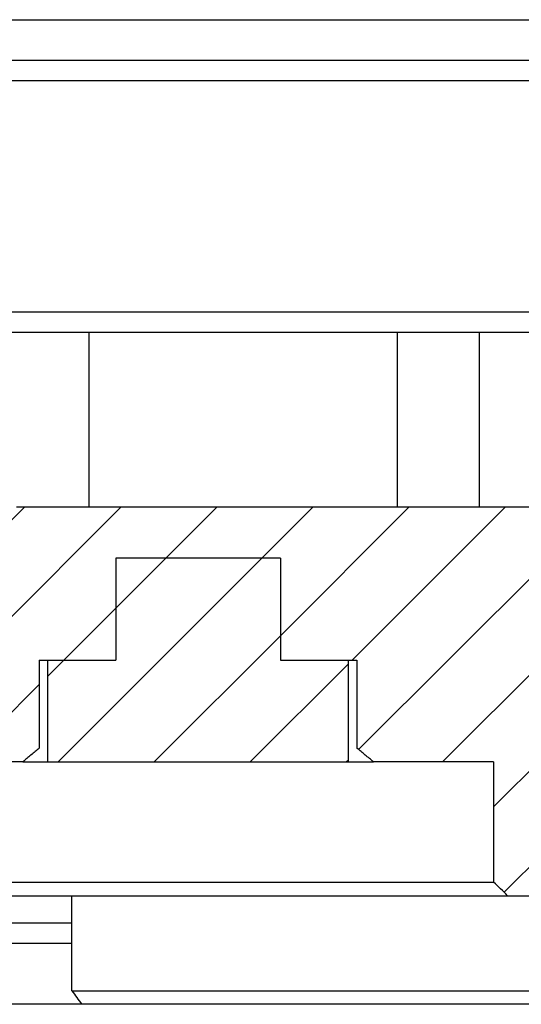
# Model space of a CAD drawing. Extents: x -1809 to 6113, y -4129 to 1471.
# Tile 117 of 197: x 3210.39 to 3217.77, y -2807.04 to -2792.54. Entities that reach past the tile are written whole.
import ezdxf

# ---------------------------------------------------------------- set-up
doc = ezdxf.new("R2010")
doc.units = 0
doc.linetypes.add('DASHED', pattern=[15, 7, -8])
doc.layers.get('0').update_dxf_attribs({"linetype": 'CONTINUOUS'})
doc.layers.add('1', color=7, linetype='CONTINUOUS')
pattern_1 = [(-135, (-1117.57, -6668.1354), (0.70710678, -0.70710678), [])]

# ---------------------------------------------------------------- blocks, each defined once
blk = doc.blocks.new('Z-STACK', base_point=(-660.966, -2918.356))
at = {"linetype": 'CONTINUOUS'}
h = blk.add_hatch(dxfattribs=at)
h.set_pattern_fill('USER', color=1, angle=-135, pattern_type=0)
h.set_pattern_definition(pattern_1)
edge = h.paths.add_edge_path()
edge.add_line((3205.163, -2799.723), (3209.496, -2799.723))
edge.add_line((3209.496, -2799.723), (3209.708, -2799.723))
edge.add_line((3209.708, -2799.723), (3209.834, -2799.723))
edge.add_line((3209.834, -2799.723), (3210.345, -2799.723))
edge.add_line((3210.345, -2799.723), (3232.202, -2799.723))
edge.add_spline(control_points=[(3232.202, -2799.723), (3232.372, -2799.89), (3232.712, -2800.223), (3233.051, -2800.556), (3233.221, -2800.723)], knot_values=[0, 0, 0, 0, 0.713839, 1.427679, 1.427679, 1.427679, 1.427679], degree=3, periodic=0)
edge.add_line((3233.221, -2800.723), (3233.221, -2807.043))
edge.add_line((3233.221, -2807.043), (3231.693, -2807.043))
edge.add_line((3231.693, -2807.043), (3231.387, -2807.043))
edge.add_spline(control_points=[(3231.387, -2807.043), (3231.353, -2807.01), (3231.285, -2806.943), (3231.217, -2806.876), (3231.183, -2806.843)], knot_values=[0, 0, 0, 0, 0.142814, 0.285629, 0.285629, 0.285629, 0.285629], degree=3, periodic=0)
edge.add_line((3231.183, -2806.843), (3231.183, -2805.443))
edge.add_line((3231.183, -2805.443), (3217.571, -2805.443))
edge.add_spline(control_points=[(3217.571, -2805.443), (3217.536, -2805.41), (3217.468, -2805.343), (3217.399, -2805.276), (3217.365, -2805.243)], knot_values=[0, 0, 0, 0, 0.143422, 0.286844, 0.286844, 0.286844, 0.286844], degree=3, periodic=0)
edge.add_line((3217.365, -2805.243), (3217.365, -2803.473))
edge.add_line((3217.365, -2803.473), (3215.816, -2803.473))
edge.add_line((3215.816, -2803.473), (3215.598, -2803.473))
edge.add_spline(control_points=[(3215.598, -2803.473), (3215.558, -2803.439), (3215.477, -2803.372), (3215.395, -2803.306), (3215.354, -2803.273)], knot_values=[0, 0, 0, 0, 0.157716, 0.315429, 0.315429, 0.315429, 0.315429], degree=3, periodic=0)
edge.add_line((3215.354, -2803.273), (3215.354, -2801.973))
edge.add_line((3215.354, -2801.973), (3215.229, -2801.973))
edge.add_line((3215.229, -2801.973), (3215.116, -2801.973))
edge.add_line((3215.116, -2801.973), (3215.105, -2801.973))
edge.add_line((3215.105, -2801.973), (3214.227, -2801.973))
edge.add_line((3214.227, -2801.973), (3214.227, -2800.473))
edge.add_line((3214.227, -2800.473), (3211.805, -2800.473))
edge.add_line((3211.805, -2800.473), (3211.805, -2801.973))
edge.add_line((3211.805, -2801.973), (3210.916, -2801.973))
edge.add_line((3210.916, -2801.973), (3210.804, -2801.973))
edge.add_line((3210.804, -2801.973), (3210.678, -2801.973))
edge.add_line((3210.678, -2801.973), (3210.678, -2803.273))
edge.add_spline(control_points=[(3210.678, -2803.273), (3210.637, -2803.306), (3210.556, -2803.372), (3210.475, -2803.439), (3210.434, -2803.473)], knot_values=[0, 0, 0, 0, 0.157713, 0.315429, 0.315429, 0.315429, 0.315429], degree=3, periodic=0)
edge.add_line((3210.434, -2803.473), (3210.216, -2803.473))
edge.add_line((3210.216, -2803.473), (3210.145, -2803.473))
edge.add_line((3210.145, -2803.473), (3209.916, -2803.473))
edge.add_line((3209.916, -2803.473), (3208.345, -2803.473))
edge.add_line((3208.345, -2803.473), (3207.729, -2803.473))
edge.add_line((3207.729, -2803.473), (3207.017, -2803.473))
edge.add_line((3207.017, -2803.473), (3206.758, -2803.473))
edge.add_line((3206.758, -2803.473), (3206.345, -2803.473))
edge.add_line((3206.345, -2803.473), (3205.217, -2803.473))
edge.add_line((3205.217, -2803.473), (3205.163, -2803.473))
edge.add_spline(control_points=[(3205.163, -2803.473), (3205.128, -2803.44), (3205.058, -2803.373), (3204.989, -2803.306), (3204.954, -2803.273)], knot_values=[0, 0, 0, 0, 0.144383, 0.288766, 0.288766, 0.288766, 0.288766], degree=3, periodic=0)
edge.add_line((3204.954, -2803.273), (3204.954, -2799.923))
edge.add_spline(control_points=[(3204.954, -2799.923), (3204.989, -2799.89), (3205.058, -2799.823), (3205.128, -2799.756), (3205.163, -2799.723)], knot_values=[0, 0, 0, 0, 0.144383, 0.288766, 0.288766, 0.288766, 0.288766], degree=3, periodic=0)
h = blk.add_hatch(dxfattribs=at)
h.set_pattern_fill('USER', color=1, angle=-135, pattern_type=0)
h.set_pattern_definition(pattern_1)
h.paths.add_polyline_path([(3211.805, -2801.973), (3210.916, -2801.973), (3210.804, -2801.973), (3210.804, -2803.473), (3213.016, -2803.473), (3215.229, -2803.473), (3215.229, -2801.973), (3215.116, -2801.973), (3215.105, -2801.973), (3214.227, -2801.973), (3214.227, -2800.473), (3211.805, -2800.473)])
at = {"color": 4, "linetype": 'CONTINUOUS'}
for p, q in [((3204.999, -2792.543), (3220.446, -2792.543)), ((3220.754, -2793.143), (3208.818, -2793.143)), ((3220.446, -2793.443), (3208.644, -2793.443)), ((3208.617, -2796.843), (3220.446, -2796.843)), ((3208.933, -2797.143), (3211.41, -2797.143)), ((3211.41, -2797.143), (3215.949, -2797.143)), ((3211.41, -2799.723), (3211.41, -2797.143)), ((3215.949, -2799.723), (3215.949, -2797.143)), ((3215.949, -2797.143), (3217.159, -2797.143)), ((3217.159, -2799.723), (3217.159, -2797.143)), ((3217.159, -2797.143), (3217.974, -2797.143)), ((3209.654, -2805.843), (3211.159, -2805.843)), ((3209.654, -2806.143), (3211.159, -2806.143))]:
    blk.add_line(p, q, dxfattribs=at)
at = {"color": 7, "linetype": 'CONTINUOUS'}
for p, q in [((3232.202, -2799.723), (3210.345, -2799.723)), ((3211.805, -2800.473), (3211.805, -2801.973)), ((3214.227, -2800.473), (3211.805, -2800.473)), ((3211.805, -2800.473), (3211.805, -2801.973)), ((3214.227, -2800.473), (3211.805, -2800.473)), ((3214.227, -2800.473), (3214.227, -2801.973)), ((3214.227, -2800.473), (3214.227, -2801.973)), ((3210.678, -2801.973), (3210.678, -2803.273)), ((3210.678, -2801.973), (3210.804, -2801.973)), ((3210.804, -2801.973), (3210.916, -2801.973)), ((3210.804, -2803.473), (3210.804, -2801.973)), ((3210.804, -2801.973), (3210.916, -2801.973)), ((3210.916, -2801.973), (3211.805, -2801.973)), ((3210.916, -2801.973), (3211.805, -2801.973)), ((3214.227, -2801.973), (3215.105, -2801.973)), ((3214.227, -2801.973), (3215.105, -2801.973)), ((3215.105, -2801.973), (3215.116, -2801.973)), ((3215.105, -2801.973), (3215.116, -2801.973)), ((3215.116, -2801.973), (3215.229, -2801.973)), ((3215.116, -2801.973), (3215.229, -2801.973)), ((3215.229, -2803.473), (3215.229, -2801.973)), ((3215.229, -2801.973), (3215.354, -2801.973)), ((3215.354, -2801.973), (3215.354, -2803.273)), ((3210.434, -2803.473), (3210.216, -2803.473)), ((3210.434, -2803.473), (3210.804, -2803.473)), ((3210.804, -2803.473), (3213.016, -2803.473)), ((3213.016, -2803.473), (3215.229, -2803.473)), ((3215.229, -2803.473), (3215.598, -2803.473)), ((3215.816, -2803.473), (3215.598, -2803.473)), ((3217.365, -2803.473), (3215.816, -2803.473)), ((3217.365, -2803.473), (3217.365, -2805.243)), ((3208.526, -2805.243), (3217.365, -2805.243)), ((3208.446, -2805.443), (3211.159, -2805.443)), ((3211.159, -2806.843), (3211.159, -2805.443)), ((3211.159, -2805.443), (3217.571, -2805.443)), ((3217.571, -2805.443), (3231.183, -2805.443)), ((3211.159, -2806.843), (3231.183, -2806.843)), ((3211.301, -2807.043), (3209.895, -2807.043)), ((3218.964, -2807.043), (3211.301, -2807.043))]:
    blk.add_line(p, q, dxfattribs=at)
at = {"color": 7, "linetype": 'DASHED'}
for p, q in [((3210.678, -2801.973), (3210.804, -2801.973)), ((3215.229, -2801.973), (3215.354, -2801.973)), ((3210.434, -2803.473), (3210.216, -2803.473)), ((3210.434, -2803.473), (3210.804, -2803.473)), ((3210.804, -2803.473), (3213.016, -2803.473)), ((3213.016, -2803.473), (3215.229, -2803.473)), ((3215.229, -2803.473), (3215.598, -2803.473)), ((3215.816, -2803.473), (3215.598, -2803.473))]:
    blk.add_line(p, q, dxfattribs=at)
at = {"color": 5, "linetype": 'DASHED'}
blk.add_line((3218.964, -2807.043), (3211.301, -2807.043), dxfattribs=at)
at = {"color": 7, "linetype": 'CONTINUOUS'}
for points, knots in [([(3210.678, -2803.273), (3210.638, -2803.305), (3210.597, -2803.338), (3210.556, -2803.372), (3210.516, -2803.405), (3210.476, -2803.439), (3210.434, -2803.473)], [0, 0, 0, 0, 0.1577128, 0.1577128, 0.1577128, 0.3154292, 0.3154292, 0.3154292, 0.3154292]), ([(3215.598, -2803.473), (3215.557, -2803.439), (3215.516, -2803.405), (3215.476, -2803.372), (3215.435, -2803.338), (3215.394, -2803.305), (3215.354, -2803.273)], [0, 0, 0, 0, 0.1577164, 0.1577164, 0.1577164, 0.3154292, 0.3154292, 0.3154292, 0.3154292]), ([(3217.571, -2805.443), (3217.536, -2805.41), (3217.502, -2805.376), (3217.468, -2805.343), (3217.434, -2805.31), (3217.399, -2805.276), (3217.365, -2805.243)], [0, 0, 0, 0, 0.1434222, 0.1434222, 0.1434222, 0.2868445, 0.2868445, 0.2868445, 0.2868445]), ([(3211.159, -2806.843), (3211.183, -2806.876), (3211.206, -2806.91), (3211.23, -2806.943), (3211.253, -2806.976), (3211.277, -2807.01), (3211.301, -2807.043)], [0, 0, 0, 0, 0.1225324, 0.1225324, 0.1225324, 0.2450648, 0.2450648, 0.2450648, 0.2450648])]:
    blk.add_open_spline(points, degree=3, knots=knots, dxfattribs=at)

msp = doc.modelspace()

# ---------------------------------------------------------------- block references
at = {"layer": '1'}
msp.add_blockref('Z-STACK', (-660.966, -2918.356), dxfattribs=at)

doc.saveas('drawing.dxf')
